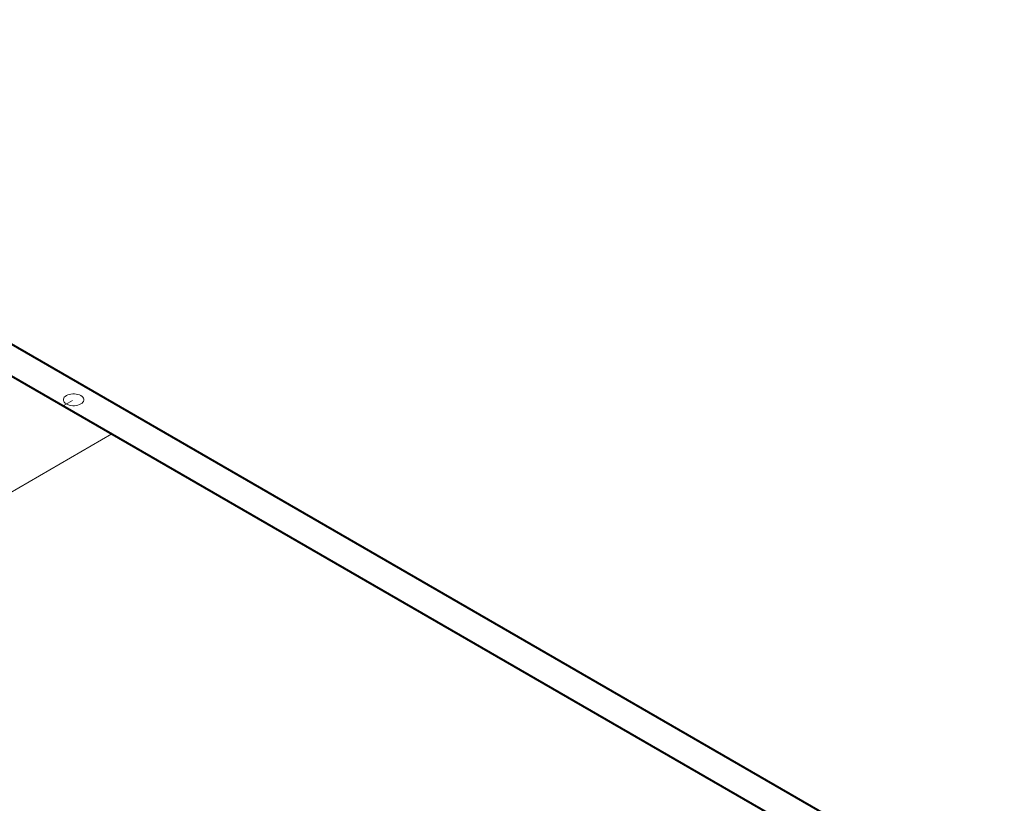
# Model space of a CAD drawing. Header units: millimetres. Extents: x 26 to 1362, y 24 to 358.
# Tile 155 of 256: x 808.8 to 818.07, y 253.48 to 260.85. Entities that reach past the tile are written whole.
import ezdxf

# ---------------------------------------------------------------- set-up
doc = ezdxf.new("R2010")
doc.units = ezdxf.units.MM
for name, color, linetype, lineweight in [('MB_ALVENARIA', 7, 'Continuous', 40), ('MB_MOBILIÁRIO', 8, 'Continuous', 13), ('Nível 1', 7, 'Continuous', 5)]:
    doc.layers.add(name, color=color, linetype=linetype, lineweight=lineweight)

msp = doc.modelspace()

# ---------------------------------------------------------------- linework, layer by layer
at = {"layer": 'MB_ALVENARIA'}
for p, q in [((803.4359, 260.853), (829.9293, 245.5571)), ((803.1761, 260.703), (816.0556, 253.2671))]:
    msp.add_line(p, q, dxfattribs=at)
at = {"layer": 'MB_MOBILIÁRIO'}
msp.add_line((808.4535, 256.2561), (809.666, 256.9561), dxfattribs=at)
at = {"layer": 'Nível 1'}
msp.add_line((809.2076, 257.2208), (809.2942, 257.2708), dxfattribs=at)
msp.add_lwpolyline([(809.2375, 257.238), (809.2504, 257.2318), (809.265, 257.2269), (809.2808, 257.2236), (809.2974, 257.2219), (809.3142, 257.2219), (809.3308, 257.2236), (809.3466, 257.2269), (809.3612, 257.2318), (809.3741, 257.238), (809.3849, 257.2455), (809.3934, 257.2539), (809.3991, 257.263), (809.402, 257.2726), (809.402, 257.2823), (809.3991, 257.2919), (809.3934, 257.301), (809.3849, 257.3094), (809.3741, 257.3169), (809.3612, 257.3231), (809.3466, 257.328), (809.3308, 257.3313), (809.3142, 257.333), (809.2974, 257.333), (809.2808, 257.3313), (809.265, 257.328), (809.2504, 257.3231), (809.2375, 257.3169), (809.2267, 257.3094), (809.2183, 257.301), (809.2125, 257.2919), (809.2096, 257.2823), (809.2096, 257.2726), (809.2125, 257.263), (809.2183, 257.2539), (809.2267, 257.2455), (809.2375, 257.238)], dxfattribs=at)

doc.saveas('drawing.dxf')
